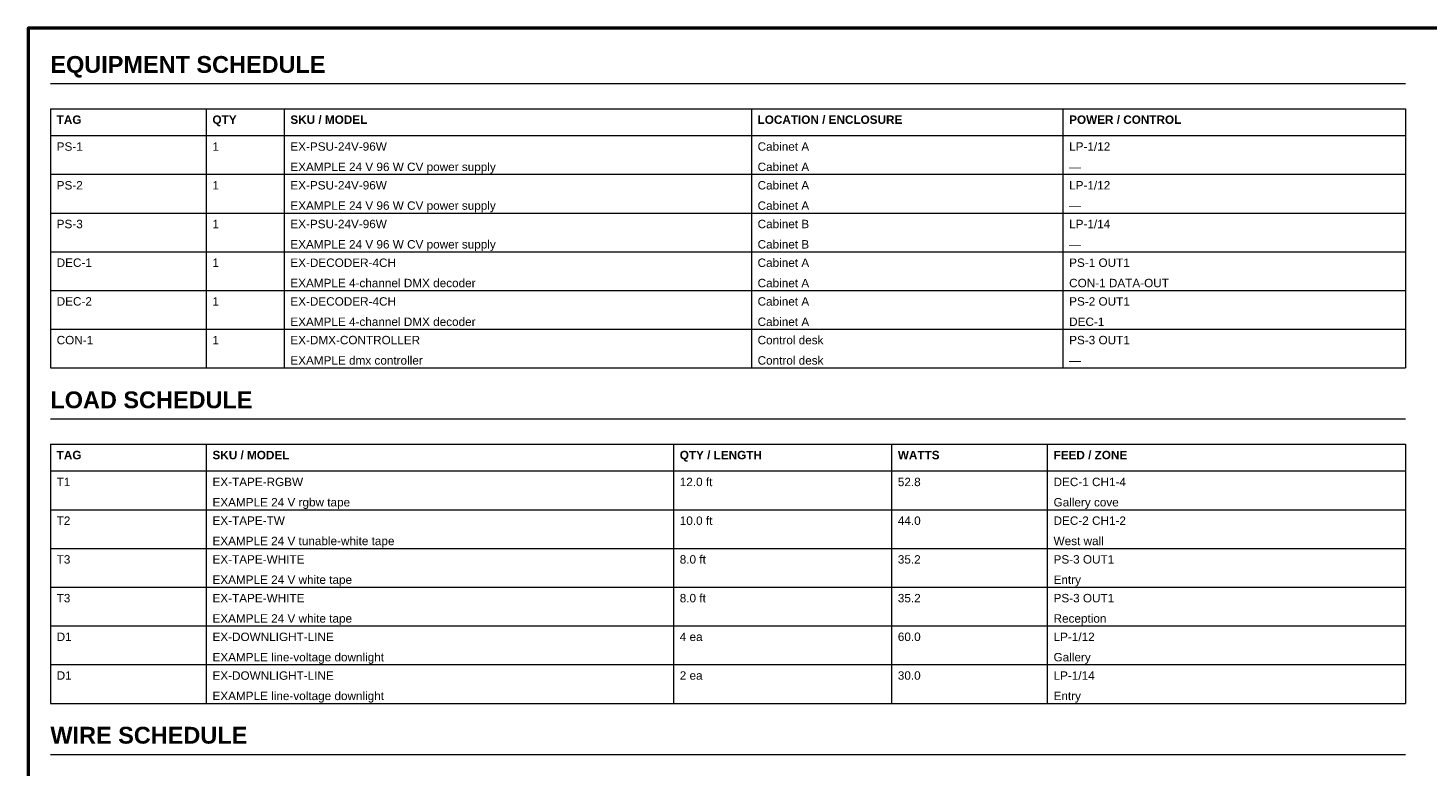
# Model space of a CAD drawing. Header units: inches. Extents: x 0.5 to 35.5, y 0.5 to 23.5.
# Tile 2 of 9: x 0.5 to 16.1, y 15.3 to 23.5. Entities that reach past the tile are written whole.
import ezdxf

# ---------------------------------------------------------------- set-up
doc = ezdxf.new("R2010")
doc.units = ezdxf.units.IN
doc.header["$MEASUREMENT"] = 0
doc.layers.add('E-ANNO-SCHD', color=7, linetype='Continuous', lineweight=18)
doc.layers.add('E-ANNO-TTLB', color=7, linetype='Continuous', lineweight=50)
doc.styles.add('BOLD', font='arialbd.ttf')
doc.styles.add('MAIN', font='arial.ttf')

msp = doc.modelspace()

# ---------------------------------------------------------------- linework, layer by layer
at = {"layer": 'E-ANNO-SCHD'}
for p, q in [((0.75, 22.88), (15.875, 22.88)), ((0.75, 22.6), (15.875, 22.6)), ((0.75, 22.6), (0.75, 22.3)), ((2.489, 22.6), (2.489, 22.3)), ((3.358, 22.6), (3.358, 22.3)), ((8.573, 22.6), (8.573, 22.3)), ((12.05, 22.6), (12.05, 22.3)), ((15.875, 22.6), (15.875, 22.3)), ((0.75, 22.3), (15.875, 22.3)), ((0.75, 22.3), (15.875, 22.3)), ((0.75, 22.3), (0.75, 21.868)), ((2.489, 22.3), (2.489, 21.868)), ((3.358, 22.3), (3.358, 21.868)), ((8.573, 22.3), (8.573, 21.868)), ((12.05, 22.3), (12.05, 21.868)), ((15.875, 22.3), (15.875, 21.868)), ((0.75, 21.868), (15.875, 21.868)), ((0.75, 21.868), (15.875, 21.868)), ((0.75, 21.868), (0.75, 21.436)), ((2.489, 21.868), (2.489, 21.436)), ((3.358, 21.868), (3.358, 21.436)), ((8.573, 21.868), (8.573, 21.436)), ((12.05, 21.868), (12.05, 21.436)), ((15.875, 21.868), (15.875, 21.436)), ((0.75, 21.436), (15.875, 21.436)), ((0.75, 21.436), (15.875, 21.436)), ((0.75, 21.436), (0.75, 21.004)), ((2.489, 21.436), (2.489, 21.004)), ((3.358, 21.436), (3.358, 21.004)), ((8.573, 21.436), (8.573, 21.004)), ((12.05, 21.436), (12.05, 21.004)), ((15.875, 21.436), (15.875, 21.004)), ((0.75, 21.004), (15.875, 21.004)), ((0.75, 21.004), (15.875, 21.004)), ((0.75, 21.004), (0.75, 20.573)), ((2.489, 21.004), (2.489, 20.573)), ((3.358, 21.004), (3.358, 20.573)), ((8.573, 21.004), (8.573, 20.573)), ((12.05, 21.004), (12.05, 20.573)), ((15.875, 21.004), (15.875, 20.573)), ((0.75, 20.573), (15.875, 20.573)), ((0.75, 20.573), (15.875, 20.573)), ((0.75, 20.573), (0.75, 20.141)), ((2.489, 20.573), (2.489, 20.141)), ((3.358, 20.573), (3.358, 20.141)), ((8.573, 20.573), (8.573, 20.141)), ((12.05, 20.573), (12.05, 20.141)), ((15.875, 20.573), (15.875, 20.141)), ((0.75, 20.141), (15.875, 20.141)), ((0.75, 20.141), (15.875, 20.141)), ((0.75, 20.141), (0.75, 19.709)), ((2.489, 20.141), (2.489, 19.709)), ((3.358, 20.141), (3.358, 19.709)), ((8.573, 20.141), (8.573, 19.709)), ((12.05, 20.141), (12.05, 19.709)), ((15.875, 20.141), (15.875, 19.709)), ((0.75, 19.709), (15.875, 19.709)), ((0.75, 19.139), (15.875, 19.139)), ((0.75, 18.859), (15.875, 18.859)), ((0.75, 18.859), (0.75, 18.559)), ((2.489, 18.859), (2.489, 18.559)), ((7.704, 18.859), (7.704, 18.559)), ((10.138, 18.859), (10.138, 18.559)), ((11.876, 18.859), (11.876, 18.559)), ((15.875, 18.859), (15.875, 18.559)), ((0.75, 18.559), (15.875, 18.559)), ((0.75, 18.559), (15.875, 18.559)), ((0.75, 18.559), (0.75, 18.127)), ((2.489, 18.559), (2.489, 18.127)), ((7.704, 18.559), (7.704, 18.127)), ((10.138, 18.559), (10.138, 18.127)), ((11.876, 18.559), (11.876, 18.127)), ((15.875, 18.559), (15.875, 18.127)), ((0.75, 18.127), (15.875, 18.127)), ((0.75, 18.127), (15.875, 18.127)), ((0.75, 18.127), (0.75, 17.695)), ((2.489, 18.127), (2.489, 17.695)), ((7.704, 18.127), (7.704, 17.695)), ((10.138, 18.127), (10.138, 17.695)), ((11.876, 18.127), (11.876, 17.695)), ((15.875, 18.127), (15.875, 17.695)), ((0.75, 17.695), (15.875, 17.695)), ((0.75, 17.695), (15.875, 17.695)), ((0.75, 17.695), (0.75, 17.263)), ((2.489, 17.695), (2.489, 17.263)), ((7.704, 17.695), (7.704, 17.263)), ((10.138, 17.695), (10.138, 17.263)), ((11.876, 17.695), (11.876, 17.263)), ((15.875, 17.695), (15.875, 17.263)), ((0.75, 17.263), (15.875, 17.263)), ((0.75, 17.263), (15.875, 17.263)), ((0.75, 17.263), (0.75, 16.831)), ((2.489, 17.263), (2.489, 16.831)), ((7.704, 17.263), (7.704, 16.831)), ((10.138, 17.263), (10.138, 16.831)), ((11.876, 17.263), (11.876, 16.831)), ((15.875, 17.263), (15.875, 16.831)), ((0.75, 16.831), (15.875, 16.831)), ((0.75, 16.831), (15.875, 16.831)), ((0.75, 16.831), (0.75, 16.399)), ((2.489, 16.831), (2.489, 16.399)), ((7.704, 16.831), (7.704, 16.399)), ((10.138, 16.831), (10.138, 16.399)), ((11.876, 16.831), (11.876, 16.399)), ((15.875, 16.831), (15.875, 16.399)), ((0.75, 16.399), (15.875, 16.399)), ((0.75, 16.399), (15.875, 16.399)), ((0.75, 16.399), (0.75, 15.967)), ((2.489, 16.399), (2.489, 15.967)), ((7.704, 16.399), (7.704, 15.967)), ((10.138, 16.399), (10.138, 15.967)), ((11.876, 16.399), (11.876, 15.967)), ((15.875, 16.399), (15.875, 15.967)), ((0.75, 15.967), (15.875, 15.967)), ((0.75, 15.398), (15.875, 15.398))]:
    msp.add_line(p, q, dxfattribs=at)
at = {"layer": 'E-ANNO-TTLB'}
msp.add_lwpolyline([(0.5, 0.5), (35.5, 0.5), (35.5, 23.5), (0.5, 23.5)], close=True, dxfattribs=at)

# ---------------------------------------------------------------- texts
at = {"layer": 'E-ANNO-SCHD'}
for s, height, style, p in [('EQUIPMENT SCHEDULE', 0.1875, 'BOLD', (0.75, 23)), ('TAG', 0.0938, 'BOLD', (0.82, 22.431)), ('QTY', 0.0938, 'BOLD', (2.559, 22.431)), ('SKU / MODEL', 0.09375, 'BOLD', (3.428, 22.431)), ('LOCATION / ENCLOSURE', 0.09375, 'BOLD', (8.643, 22.431)), ('POWER / CONTROL', 0.09375, 'BOLD', (12.12, 22.431)), ('PS-1', 0.0938, 'MAIN', (0.82, 22.131)), ('1', 0.0938, 'MAIN', (2.559, 22.131)), ('PS-2', 0.0938, 'MAIN', (0.82, 21.699)), ('1', 0.0938, 'MAIN', (2.559, 21.699)), ('PS-3', 0.0938, 'MAIN', (0.82, 21.267)), ('1', 0.0938, 'MAIN', (2.559, 21.267)), ('DEC-1', 0.0938, 'MAIN', (0.82, 20.836)), ('1', 0.0938, 'MAIN', (2.559, 20.836)), ('DEC-2', 0.0938, 'MAIN', (0.82, 20.404)), ('1', 0.0938, 'MAIN', (2.559, 20.404)), ('CON-1', 0.0938, 'MAIN', (0.82, 19.972)), ('1', 0.0938, 'MAIN', (2.559, 19.972)), ('LOAD SCHEDULE', 0.1875, 'BOLD', (0.75, 19.259)), ('TAG', 0.0938, 'BOLD', (0.82, 18.69)), ('SKU / MODEL', 0.09375, 'BOLD', (2.559, 18.69)), ('QTY / LENGTH', 0.09375, 'BOLD', (7.774, 18.69)), ('WATTS', 0.0938, 'BOLD', (10.208, 18.69)), ('FEED / ZONE', 0.09375, 'BOLD', (11.946, 18.69)), ('T1', 0.0938, 'MAIN', (0.82, 18.39)), ('12.0 ft', 0.0938, 'MAIN', (7.774, 18.39)), ('52.8', 0.0938, 'MAIN', (10.208, 18.39)), ('T2', 0.0938, 'MAIN', (0.82, 17.958)), ('10.0 ft', 0.0938, 'MAIN', (7.774, 17.958)), ('44.0', 0.0938, 'MAIN', (10.208, 17.958)), ('T3', 0.0938, 'MAIN', (0.82, 17.526)), ('8.0 ft', 0.0938, 'MAIN', (7.774, 17.526)), ('35.2', 0.0938, 'MAIN', (10.208, 17.526)), ('T3', 0.0938, 'MAIN', (0.82, 17.094)), ('8.0 ft', 0.0938, 'MAIN', (7.774, 17.094)), ('35.2', 0.0938, 'MAIN', (10.208, 17.094)), ('D1', 0.0938, 'MAIN', (0.82, 16.663)), ('4 ea', 0.0938, 'MAIN', (7.774, 16.663)), ('60.0', 0.0938, 'MAIN', (10.208, 16.663)), ('D1', 0.0938, 'MAIN', (0.82, 16.231)), ('2 ea', 0.0938, 'MAIN', (7.774, 16.231)), ('30.0', 0.0938, 'MAIN', (10.208, 16.231)), ('WIRE SCHEDULE', 0.1875, 'BOLD', (0.75, 15.518))]:
    msp.add_text(s, height=height, dxfattribs=dict(at, style=style)).set_placement(p)
at = {"layer": 'E-ANNO-SCHD', "attachment_point": 1, "line_spacing_factor": 1.45, "style": 'MAIN'}
for s, insert, char_height, width in [('EX-PSU-24V-96W\\PEXAMPLE 24 V 96 W CV power supply', (3.428, 22.225), 0.09375, 2.41573), ('Cabinet A\\PCabinet A', (8.643, 22.225), 0.0938, 0.62843), ('LP-1/12 \\P— ', (12.12, 22.225), 0.0938, 0.54513), ('EX-PSU-24V-96W\\PEXAMPLE 24 V 96 W CV power supply', (3.428, 21.793), 0.09375, 2.41573), ('Cabinet A\\PCabinet A', (8.643, 21.793), 0.0938, 0.62843), ('LP-1/12 \\P— ', (12.12, 21.793), 0.0938, 0.54513), ('EX-PSU-24V-96W\\PEXAMPLE 24 V 96 W CV power supply', (3.428, 21.361), 0.09375, 2.41573), ('Cabinet B\\PCabinet B', (8.643, 21.361), 0.0938, 0.62843), ('LP-1/14 \\P— ', (12.12, 21.361), 0.0938, 0.54513), ('EX-DECODER-4CH\\PEXAMPLE 4-channel DMX decoder', (3.428, 20.929), 0.09375, 2.18106), ('Cabinet A\\PCabinet A', (8.643, 20.929), 0.0938, 0.62843), ('PS-1 OUT1\\PCON-1 DATA-OUT', (12.12, 20.929), 0.09375, 1.18827), ('EX-DECODER-4CH\\PEXAMPLE 4-channel DMX decoder', (3.428, 20.497), 0.09375, 2.18106), ('Cabinet A\\PCabinet A', (8.643, 20.497), 0.0938, 0.62843), ('PS-2 OUT1\\PDEC-1 ', (12.12, 20.497), 0.0938, 0.73422), ('EX-DMX-CONTROLLER\\PEXAMPLE dmx controller', (3.428, 20.066), 0.09375, 1.56733), ('Control desk\\PControl desk', (8.643, 20.066), 0.09375, 0.79497), ('PS-3 OUT1\\P— ', (12.12, 20.066), 0.0938, 0.73422), ('EX-TAPE-RGBW\\PEXAMPLE 24 V rgbw tape', (2.559, 18.484), 0.09375, 1.62821), ('DEC-1 CH1-4\\PGallery cove', (11.946, 18.484), 0.09375, 0.87049), ('EX-TAPE-TW\\PEXAMPLE 24 V tunable-white tape', (2.559, 18.052), 0.09375, 2.1434), ('DEC-2 CH1-2\\PWest wall', (11.946, 18.052), 0.09375, 0.87049), ('EX-TAPE-WHITE\\PEXAMPLE 24 V white tape', (2.559, 17.62), 0.09375, 1.65096), ('PS-3 OUT1\\PEntry', (11.946, 17.62), 0.0938, 0.73422), ('EX-TAPE-WHITE\\PEXAMPLE 24 V white tape', (2.559, 17.188), 0.09375, 1.65096), ('PS-3 OUT1\\PReception', (11.946, 17.188), 0.0938, 0.73422), ('EX-DOWNLIGHT-LINE\\PEXAMPLE line-voltage downlight', (2.559, 16.756), 0.09375, 2.0221), ('LP-1/12 \\PGallery', (11.946, 16.756), 0.0938, 0.54513), ('EX-DOWNLIGHT-LINE\\PEXAMPLE line-voltage downlight', (2.559, 16.324), 0.09375, 2.0221), ('LP-1/14 \\PEntry', (11.946, 16.324), 0.0938, 0.54513)]:
    msp.add_mtext(s, dxfattribs=dict(at, insert=insert, char_height=char_height, width=width))

doc.saveas('drawing.dxf')
